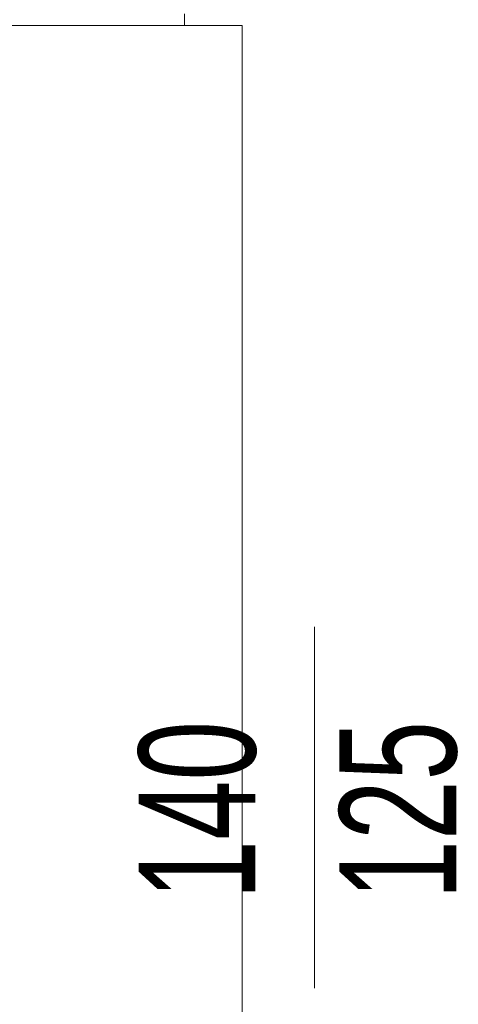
# Model space of a CAD drawing. Header units: centimetres. Extents: x 376 to 6517, y 1901 to 66534.
# Tile 77 of 105: x 2926 to 2964, y 65716 to 65801. Entities that reach past the tile are written whole.
import ezdxf

# ---------------------------------------------------------------- set-up
doc = ezdxf.new("R2010")
doc.units = ezdxf.units.CM
for name, color, linetype, lineweight in [('A-GLAZ', 7, 'Continuous', 5), ('A-GLAZ-IDEN', 7, 'Continuous', 5), ('A-WALL', 7, 'Continuous', 35)]:
    doc.layers.add(name, color=color, linetype=linetype, lineweight=lineweight)
doc.styles.add('Arial Narrow_1', font='ARIALN.TTF', dxfattribs={"width": 0.8, "height": 10})

# ---------------------------------------------------------------- blocks, each defined once
blk = doc.blocks.new('Windows_S9000-Double-Vent-Window-with-Sashbars - O3 Windows_S9000-Double-Vent-Window-with-Sashbars 2-9090604-__-00_00 Przyziemie PB')
at = {"layer": 'A-GLAZ'}
for p, q in [((-69, 1.95), (-69, 23.35)), ((-69, 23.35), (69, 23.35))]:
    blk.add_line(p, q, dxfattribs=at)
blk = doc.blocks.new('OOk oznaczenia okien __NL orneta - Oznaczenie okien znak-8779544-__-00_00 Przyziemie PB')
at = {"layer": 'A-GLAZ-IDEN'}
blk.add_line((0, 0.3095), (0, -0.3095), dxfattribs=at)

msp = doc.modelspace()

# ---------------------------------------------------------------- linework, layer by layer
at = {"layer": 'A-WALL', "lineweight": 5}
msp.add_line((2940.497, 65801.062), (2940.497, 65800.062), dxfattribs=at)

# ---------------------------------------------------------------- block references
at = {"layer": 'A-GLAZ', "rotation": 270}
msp.add_blockref('Windows_S9000-Double-Vent-Window-with-Sashbars - O3 Windows_S9000-Double-Vent-Window-with-Sashbars 2-9090604-__-00_00 Przyziemie PB', (2922.097, 65731.062), dxfattribs=at)
at = {"layer": 'A-GLAZ-IDEN', "xscale": 49.99999999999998, "yscale": 49.99999999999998, "zscale": 49.99999999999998}
msp.add_blockref('OOk oznaczenia okien __NL orneta - Oznaczenie okien znak-8779544-__-00_00 Przyziemie PB', (2951.656, 65733.057), dxfattribs=at)

# ---------------------------------------------------------------- texts
at = {"layer": 'A-GLAZ-IDEN', "char_height": 10, "width": 19.2405, "attachment_point": 1, "rotation": 90, "style": 'Arial Narrow_1'}
for s, insert in [('140', (2936.583, 65725.184)), ('125', (2953.781, 65725.184))]:
    msp.add_mtext(s, dxfattribs=dict(at, insert=insert))

doc.saveas('drawing.dxf')
